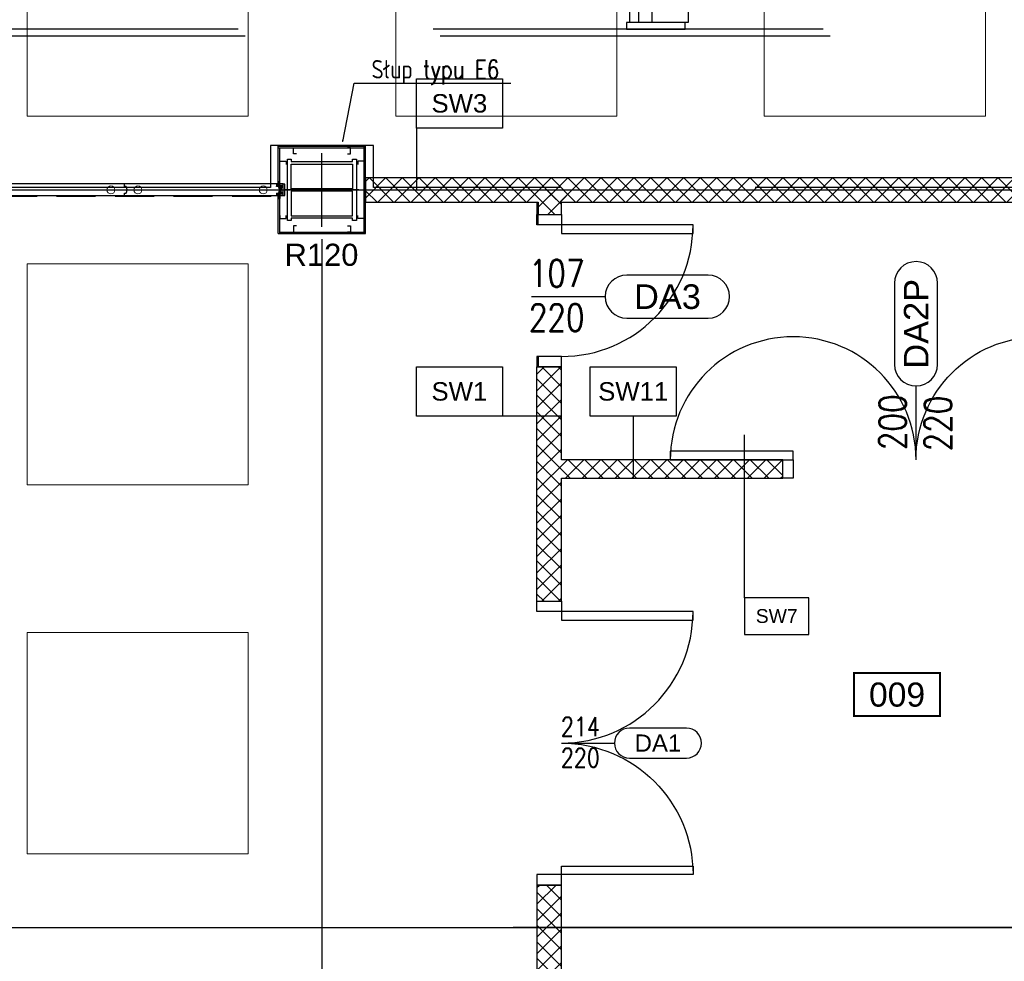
# Model space of a CAD drawing. Header units: centimetres. Extents: x -228435 to 111511, y -89367 to 428125.
# Tile 135 of 219: x -1000 to 7014, y 10725 to 18385. Entities that reach past the tile are written whole.
import ezdxf
from ezdxf.enums import TextEntityAlignment as Align

# ---------------------------------------------------------------- set-up
doc = ezdxf.new("R2010")
doc.units = ezdxf.units.CM
doc.header["$LTSCALE"] = 50
for name, pattern in [('0_II 10 sal$0$HIDDEN', [9.525, 6.35, -3.175]), ('DASHDOT', [25.4, 12.7, -6.35, 0, -6.35]), ('DASHDOT2', [12.7, 6.35, -3.175, 0, -3.175]), ('DIN_STRICHPUNKT', [10.7, 5, -2.5, 0.7, -2.5]), ('HIDDENX2', [19.05, 12.7, -6.35])]:
    doc.linetypes.add(name, pattern=pattern)
doc.layers.get('0').update_dxf_attribs({"color": 8})
for name, color, linetype in [('0_II 10 sal$0$ARCH_SIEDZENIA', 8, 'Continuous'), ('0_II 10 sal$0$ARCH_WYPOSAŻENIE_INNE', 8, 'Continuous'), ('0_II 10 sal$0$ARCH_ŚCIANY_PRZESUWNE', 8, 'Continuous'), ('ACHSEN', 8, 'DIN_STRICHPUNKT'), ('ARCH_GK', 8, 'Continuous'), ('ARCH_INFO_AREA_ETYKIETY_200', 8, 'Continuous'), ('ARCH_INFO_ETYK_DRZWI', 8, 'Continuous'), ('ARCH_INFO_ODPORNOŚĆ OGNIOWA', 8, 'Continuous'), ('ARCH_INFO_OPISY', 8, 'Continuous'), ('ARCH_INFO_OPISY_PRZEGRODY', 8, 'Continuous'), ('ARCH_INFO_OSIE_IST', 8, 'DASHDOT2'), ('ARCH_SZYNY', 8, 'Continuous'), ('ARCH_ŚLUSARKA_DRZWI', 8, 'Continuous'), ('HUFCOR', 8, 'Continuous'), ('Kondygnacja +0$0$ARCH_GK', 8, 'Continuous'), ('Kondygnacja +0$0$ARCH_INFO_ETYK_DRZWI', 8, 'Continuous'), ('Kondygnacja +0$0$ARCH_INFO_ODPORNOŚĆ OGNIOWA', 8, 'Continuous'), ('Kondygnacja +0$0$ARCH_INFO_OPISY_PRZEGRODY', 8, 'Continuous'), ('Kondygnacja +0$0$ARCH_PROFILE', 8, 'Continuous'), ('Kondygnacja +0$0$ARCH_STAL_IST', 8, 'Continuous'), ('Kondygnacja +0$0$ARCH_ŚCIANY_PRZESUWNE', 8, 'Continuous'), ('Kondygnacja +0$0$ARCH_ŚLUSARKA_DRZWI', 8, 'Continuous'), ('KÖRPERKANTE', 8, 'Continuous'), ('Osie rzutów$0$ARCH_INFO_OSIE_OPISY_IST', 8, 'Continuous'), ('PANELE', 8, 'Continuous'), ('tabela', 8, 'Continuous'), ('VOLL', 8, 'Continuous')]:
    doc.layers.add(name, color=color, linetype=linetype)
doc.layers.add('ARCH_SUFITY_PODWIESZANE', color=8, linetype='HIDDENX2', lineweight=9)
doc.layers.add('Wymiary', color=8, linetype='Continuous', lineweight=15)
doc.layers.get('HUFCOR').off()
doc.styles.add('Arial', font='ARIAL.TTF')
doc.styles.add('Kondygnacja +0$0$Arial', font='ARIAL.TTF')
doc.styles.add('Kondygnacja +0$0$Romans', font='Romans.shx', dxfattribs={"width": 0.7})
doc.styles.add('Romans', font='Romans.shx')
doc.styles.add('ROMANS-50-CM', font='romans.shx', dxfattribs={"width": 0.8, "height": 10})
doc.linetypes.add('SZYNA_LINE', pattern='A,12.7,-7.75,["SZYNA",Standard,S=2.54,R=0,X=-5.95,Y=-1.27],-7.75', length=28.2)
doc.dimstyles.new('ISO-25', dxfattribs={"dimtxt": 2.5, "dimasz": 2.5, "dimexe": 1.25, "dimexo": 0.625, "dimtad": 1, "dimtxsty": 'Standard', "dimcen": 2.5, "dimadec": 0, "dimazin": 0, "dimtfac": 1, "dimtmove": 0, "dimatfit": 3, "dimfxl": 0, "dimarcsym": 0})
pattern_1 = [(45, (-121140, -45000), (-67.35192, 67.35192), []), (135, (-121140, -45000), (-67.35192, -67.35192), [])]

# ---------------------------------------------------------------- blocks, each defined once
blk = doc.blocks.new('SU Lampy kwadratowe +0')
at = {"layer": 'ARCH_SUFITY_PODWIESZANE', "ltscale": 2.5}
for points in [[(12020, 6440), (12200, 6440), (12200, 6260), (12020, 6260)], [(12320, 6440), (12500, 6440), (12500, 6260), (12320, 6260)], [(12620, 6440), (12800, 6440), (12800, 6260), (12620, 6260)], [(12020, 6140), (12200, 6140), (12200, 5960), (12020, 5960)], [(12020, 5840), (12200, 5840), (12200, 5660), (12020, 5660)]]:
    blk.add_lwpolyline(points, close=True, dxfattribs=at)
blk = doc.blocks.new('T-drzwi_prawe-200')
at = {"layer": 'ARCH_INFO_ETYK_DRZWI'}
blk.add_line((0, 0), (60, 0), dxfattribs=at)
blk.add_lwpolyline([(143.7, 17.5), (77.5, 17.5, 1), (77.5, -17.5), (143.7, -17.5, 1)], format="xyb", close=True, dxfattribs=at)
at = {"layer": 'ARCH_INFO_ETYK_DRZWI', "color": 1, "style": 'Arial'}
blk.add_attdef('ADS_DRZWI:ODPORNOŚĆ_OGNIOWA', text='', height=20, rotation=90, dxfattribs=at).set_placement((-25.5, 0.1), align=Align.BOTTOM_CENTER)
at = {"layer": 'ARCH_INFO_ETYK_DRZWI', "style": 'Romans', "width": 0.8}
for tag, p in [('ADS_DRZWI:SZEROKOŚĆ', (20.5, 8)), ('ADS_DRZWI:WYSOKOŚĆ', (20.5, -28))]:
    blk.add_attdef(tag, text='', height=22, dxfattribs=at).set_placement(p, align=Align.CENTER)
at = {"layer": 'ARCH_INFO_ETYK_DRZWI', "style": 'Arial'}
blk.add_attdef('ADS_DRZWI:SYMBOL', text='', height=20, dxfattribs=at).set_placement((110.7, 0), align=Align.MIDDLE)
blk = doc.blocks.new('Kondygnacja +0$0$T-drzwi_góra-200')
at = {"layer": 'Kondygnacja +0$0$ARCH_INFO_ETYK_DRZWI'}
blk.add_line((0, 0), (0, 60), dxfattribs=at)
blk.add_lwpolyline([(-17.5, 143.68), (-17.5, 77.5, 1), (17.5, 77.5), (17.5, 143.68, 1)], format="xyb", close=True, dxfattribs=at)
at = {"layer": 'Kondygnacja +0$0$ARCH_INFO_ETYK_DRZWI', "style": 'Kondygnacja +0$0$Arial'}
blk.add_attdef('ADS_DRZWI:SYMBOL', text='', height=20, rotation=90, dxfattribs=at).set_placement((0, 110.59), align=Align.MIDDLE)
at = {"layer": 'Kondygnacja +0$0$ARCH_INFO_ETYK_DRZWI', "style": 'Kondygnacja +0$0$Romans', "width": 0.8}
for tag, p in [('ADS_DRZWI:SZEROKOŚĆ', (-8, 30.49)), ('ADS_DRZWI:WYSOKOŚĆ', (29, 29.47))]:
    blk.add_attdef(tag, text='', height=22, rotation=90, dxfattribs=at).set_placement(p, align=Align.CENTER)
at = {"layer": 'Kondygnacja +0$0$ARCH_INFO_ETYK_DRZWI', "color": 1, "style": 'Kondygnacja +0$0$Arial'}
blk.add_attdef('ADS_DRZWI:ODPORNOŚĆ_OGNIOWA', text='', height=22, dxfattribs=at).set_placement((-0.12, -45.76), align=Align.BOTTOM_CENTER)
blk = doc.blocks.new('Kondygnacja +0$0$T-drzwi_prawe-200')
at = {"layer": 'Kondygnacja +0$0$ARCH_INFO_ETYK_DRZWI'}
blk.add_line((0, 0), (60, 0), dxfattribs=at)
blk.add_lwpolyline([(143.68, 17.5), (77.5, 17.5, 1), (77.5, -17.5), (143.68, -17.5, 1)], format="xyb", close=True, dxfattribs=at)
at = {"layer": 'Kondygnacja +0$0$ARCH_INFO_ETYK_DRZWI', "color": 1, "style": 'Kondygnacja +0$0$Arial'}
blk.add_attdef('ADS_DRZWI:ODPORNOŚĆ_OGNIOWA', text='', height=20, rotation=90, dxfattribs=at).set_placement((-25.52, 0.12), align=Align.BOTTOM_CENTER)
at = {"layer": 'Kondygnacja +0$0$ARCH_INFO_ETYK_DRZWI', "style": 'Kondygnacja +0$0$Romans', "width": 0.8}
for tag, p in [('ADS_DRZWI:SZEROKOŚĆ', (20.49, 8)), ('ADS_DRZWI:WYSOKOŚĆ', (20.49, -28))]:
    blk.add_attdef(tag, text='', height=22, dxfattribs=at).set_placement(p, align=Align.CENTER)
at = {"layer": 'Kondygnacja +0$0$ARCH_INFO_ETYK_DRZWI', "style": 'Kondygnacja +0$0$Arial'}
blk.add_attdef('ADS_DRZWI:SYMBOL', text='', height=20, dxfattribs=at).set_placement((110.69, 0), align=Align.MIDDLE)
blk = doc.blocks.new('A$C50B549AF')
at = {"layer": 'ARCH_SZYNY', "linetype": 'SZYNA_LINE', "ltscale": 2.5}
blk.add_line((4846.99, 1200.4, 630), (5983.49, 1200.4, 630), dxfattribs=at)
blk = doc.blocks.new('*U520')
at = {"layer": 'PANELE'}
for points in [[(0, 0), (0, -21), (-14, -21)], [(0, 0), (1240, 0)], [(1240, 0), (1240, -21), (1226, -21)], [(-14, -76), (0, -76), (0, -97)], [(1226, -76), (1240, -76), (1240, -97)], [(0, -97), (1240, -97)]]:
    blk.add_lwpolyline(points, dxfattribs=at)
for centre in [(23.5, -48.5), (1263.5, -48.5)]:
    blk.add_arc(centre, 46.5, 143.75628, 216.24372, dxfattribs=at)
at = {"layer": 'Wymiary'}
for centre in [(110, -48.5), (1130, -48.5)]:
    blk.add_circle(centre, 32, dxfattribs=at)
blk = doc.blocks.new('etykieta_numer')
at = {"color": 0, "linetype": 'ByBlock', "const_width": 2.44}
blk.add_lwpolyline([(-50, -50), (-50, 0), (50, 0), (50, -50)], close=True, dxfattribs=at)
at = {"color": 0, "linetype": 'ByBlock', "style": 'Arial'}
blk.add_attdef('AECAREA:NUMBER', text='', height=28, dxfattribs=at).set_placement((0, -25), align=Align.MIDDLE)
blk = doc.blocks.new('0_II 10 sal$0$Miejsce_siedzące_2d')
at = {"color": 0, "linetype": 'ByBlock', "lineweight": -2}
for p, q in [((-26.42, 27.08), (26.42, 27.08)), ((-26.42, 12.55), (26.42, 12.55))]:
    blk.add_line(p, q, dxfattribs=at)
for points in [[(-26.42, 62.74), (-26.42, 0), (-33.02, 0), (-33.02, 62.74), (-26.42, 62.74), (-26.42, 66.04), (26.42, 66.04), (26.42, 62.74), (26.42, 0), (33.02, 0), (33.02, 62.74), (26.42, 62.74)], [(26.42, 3.3), (-26.42, 3.3)]]:
    blk.add_lwpolyline(points, dxfattribs=at)
blk = doc.blocks.new('VERT-NEU')
at = {"layer": 'KÖRPERKANTE'}
for p, q in [((-24.5, 48.4), (-36.3, 48.4)), ((-36.3, 48.4), (-36.3, 46.1)), ((-33.5, 46.1), (-36.3, 46.1)), ((-36.3, 31), (-33.5, 31)), ((-36.3, 28.6), (-36.3, 31)), ((-20.8, 28.6), (-36.3, 28.6)), ((-33.5, 31), (-33.5, 46.1)), ((-30.3, 46), (-30.3, 33)), ((-24.5, 46), (-30.3, 46)), ((-30.3, 33), (-6.4, 33)), ((-23.3, 47.2), (-23.3, 47.2)), ((-13.1, 20.8), (-20.8, 28.6)), ((-14.2, 25.2), (-11.4, 22.4)), ((-8.6, 28.6), (-12.8, 28.6)), ((-11.4, 20.8), (-11.5, 20.8)), ((-8.1, 19.5), (-8.1, 28.1)), ((0, 25.5), (-6.4, 33)), ((-6.1, 19.5), (-6.1, 25.8)), ((-5.3, 26.1), (-3.2, 24)), ((-3.2, 24), (-3.2, 0)), ((-3.2, -24), (-3.2, 0)), ((7, 25.5), (0, 25.5)), ((0, 23.2), (0, 0)), ((0, 23.2), (5.5, 23.2)), ((0, -23.2), (0, 0)), ((5.5, 20.9), (5.5, 23.2)), ((7.8, 20.9), (5.5, 20.9)), ((7.8, 24.8), (7.8, 20.9)), ((-20.8, -28.6), (-36.3, -28.6)), ((-36.3, -28.6), (-36.3, -31)), ((-36.3, -31), (-33.5, -31)), ((-36.3, -46.1), (-36.3, -48.4)), ((-33.5, -46.1), (-36.3, -46.1)), ((-24.5, -48.4), (-36.3, -48.4)), ((-33.5, -31), (-33.5, -46.1)), ((-30.3, -33), (-6.4, -33)), ((-30.3, -46), (-30.3, -33)), ((-24.5, -46), (-30.3, -46)), ((-23.3, -47.2), (-23.3, -47.2)), ((-13.1, -20.8), (-20.8, -28.6)), ((-14.2, -25.2), (-11.4, -22.4)), ((-8.6, -28.6), (-12.8, -28.6)), ((-8.1, -19.5), (-8.1, -28.1)), ((-6.4, -33), (0, -25.5)), ((-6.1, -19.5), (-6.1, -25.8)), ((-5.3, -26.1), (-3.2, -24)), ((0, -23.2), (5.5, -23.2)), ((7, -25.5), (0, -25.5)), ((7.8, -20.9), (5.5, -20.9)), ((5.5, -20.9), (5.5, -23.2)), ((7.8, -24.8), (7.8, -20.9))]:
    blk.add_line(p, q, dxfattribs=at)
at = {"layer": 'KÖRPERKANTE', "linetype": 'ByBlock'}
for p, q in [((2, -23.2), (3.1, -23.2)), ((2, -25.5), (3.1, -25.5))]:
    blk.add_line(p, q, dxfattribs=at)
at = {"layer": 'KÖRPERKANTE'}
for centre, radius, start, end in [((-24.5, 47.2), 1.2, 360, 90), ((-24.5, 47.2), 1.2, 270, 360), ((-12.8, 26.6), 2, 90, 225), ((-12.3, 21.6), 1.12, 225, 315), ((-12.2, 21.6), 1.12, 315, 45), ((-8.6, 28.1), 0.5, 360, 90), ((-7.1, 19.5), 1, 180, 360), ((-5.6, 25.8), 0.5, 45, 180), ((7, 24.8), 0.762, 0, 90), ((-24.5, -47.2), 1.2, 0, 90), ((-24.5, -47.2), 1.2, 270, 0), ((-12.8, -26.6), 2, 135, 270), ((-12.3, -21.6), 1.12, 45, 135), ((-12.2, -21.6), 1.12, 315, 45), ((-8.6, -28.1), 0.5, 270, 0), ((-7.1, -19.5), 1, 0, 180), ((-5.6, -25.8), 0.5, 180, 315), ((7, -24.8), 0.762, 270, 0)]:
    blk.add_arc(centre, radius, start, end, dxfattribs=at)
blk = doc.blocks.new('hufcor detal 1')
at = {"layer": 'VOLL'}
h = blk.add_hatch(color=256, dxfattribs=at)
h.paths.add_polyline_path([(-5.8, -6.1), (-5.8, -3.2, 0.427595), (-6.4, -2.6, 0.427595), (-7, -3.2), (-7, -6.4), (-5.5, -10.4, -0.519458), (-5.6, -10.6), (-6.5, -10.6, 0.414214), (-7, -11.1), (-7, -16.5), (-5.9, -16.5), (-5.9, -11.5), (-4.7, -11.5), (-4.7, -12.6), (-4.1, -12.6), (-4.1, -10.9)])
h.paths.add_polyline_path([(-5.9, -16.5), (-7, -16.5), (-7, -21.9, 0.414214), (-6.5, -22.4), (-5.6, -22.4, -0.519458), (-5.5, -22.6), (-7, -26.6), (-7, -29.8, 0.427595), (-6.4, -30.4, 0.427595), (-5.8, -29.8), (-5.8, -26.9), (-4.1, -22.1), (-4.1, -20.4), (-4.7, -20.4), (-4.7, -21.5), (-5.9, -21.5)])
at = {"layer": 'ACHSEN', "ltscale": 5}
blk.add_line((261.6, -16.5), (-60.4, -16.5), dxfattribs=at)
at = {"layer": 'ARCH_GK', "linetype": 'Continuous', "lineweight": -3}
blk.add_line((0, 0), (-6.2, 0), dxfattribs=at)
for points in [[(-10, 0), (0, 0)], [(-6.2, 17.9), (-3.7, 17.9), (-3.3, 19.6), (-3.1, 17.9)], [(-6.2, 0), (-6.2, 17.9)], [(0, 17.9), (-2.5, 17.9), (-2.8, 16.1), (-3.1, 17.9)], [(0, 0), (0, 17.9)], [(-6.2, -33), (-6.2, -50.9)], [(0, -33), (0, -50.9)], [(-6.2, -50.9), (-3.7, -50.9), (-3.3, -52.6), (-3.1, -50.9)], [(0, -50.9), (-2.5, -50.9), (-2.8, -49.1), (-3.1, -50.9)]]:
    blk.add_lwpolyline(points, dxfattribs=at)
at = {"layer": 'KÖRPERKANTE'}
for p, q in [((-7, -3.2), (-7, -6.4)), ((-5.5, -10.4), (-7, -6.4)), ((-7, -11.1), (-7, -21.9)), ((-7, -26.6), (-5.5, -22.6)), ((-7, -29.8), (-7, -26.6)), ((-6.5, -10.6), (-5.6, -10.6)), ((-6.5, -22.4), (-5.6, -22.4)), ((-6.4, -2.6), (-6.4, -2.6)), ((-6.4, -30.4), (-6.4, -30.4)), ((-5.9, -11.5), (-5.9, -21.5)), ((-4.7, -11.5), (-5.9, -11.5)), ((-5.9, -21.5), (-4.7, -21.5)), ((-5.8, -3.2), (-5.8, -6.1)), ((-5.8, -6.1), (-4.1, -10.9)), ((-4.1, -22.1), (-5.8, -26.9)), ((-5.8, -29.8), (-5.8, -26.9)), ((-4.7, -12.6), (-4.7, -11.5)), ((-4.1, -12.6), (-4.7, -12.6)), ((-4.1, -20.4), (-4.7, -20.4)), ((-4.7, -21.5), (-4.7, -20.4)), ((-4.1, -12.6), (-4.1, -10.9)), ((-4.1, -22.1), (-4.1, -20.4))]:
    blk.add_line(p, q, dxfattribs=at)
for centre, radius, start, end in [((-6.4, -3.2), 0.55, 90, 180), ((-6.5, -11.1), 0.55, 90, 180), ((-6.5, -21.9), 0.55, 180, 270), ((-6.4, -29.8), 0.55, 180, 270), ((-6.4, -3.2), 0.55, 0, 90), ((-6.4, -29.8), 0.55, 270, 0), ((-5.6, -10.5), 0.1, 270, 19.8), ((-5.6, -22.5), 0.1, 340.2, 90)]:
    blk.add_arc(centre, radius, start, end, dxfattribs=at)
at = {"layer": 'VOLL'}
for p, q in [((3.9, 6.5), (3.9, 0.5)), ((3.9, -39.5), (3.9, -33.5))]:
    blk.add_line(p, q, dxfattribs=at)
at = {"layer": 'VOLL', "xscale": -0.5, "yscale": 0.5000000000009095, "zscale": 0.5000000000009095}
blk.add_blockref('VERT-NEU', (-11.2, -16.5), dxfattribs=at)
blk = doc.blocks.new('Osie rzutów')
at = {"layer": 'ARCH_INFO_OSIE_IST', "ltscale": 10}
for p, q in [((12260, 12510), (12260, 4623.26)), ((12260, 6170), (12260, 6230)), ((4436.04, 6200), (15156.54, 6200)), ((12290, 6200), (12230, 6200)), ((4436.04, 5600), (15156.54, 5600)), ((15156.54, 5600), (12415.5, 5600))]:
    blk.add_line(p, q, dxfattribs=at)

msp = doc.modelspace()

# ---------------------------------------------------------------- hatches: boundary and pattern name
at = {"layer": 'ARCH_GK', "linetype": 'Continuous', "lineweight": -3}
h = msp.add_hatch(dxfattribs=at)
h.set_pattern_fill('ANSI37', color=256, scale=30, style=0)
h.set_pattern_definition(pattern_1)
h.paths.add_polyline_path([(1815, 17100), (1815, 16900), (3210, 16900), (3210, 16800), (3410, 16800), (3410, 16900), (10985, 16900), (10985, 17482.5), (10785, 17482.5), (10785, 17100)])
h.paths.add_polyline_path([(10785, 19015), (10785, 18632.5), (10985, 18632.5), (10985, 19215), (10785, 19215), (10385, 19215), (10385, 19015)])
h = msp.add_hatch(dxfattribs=at)
h.set_pattern_fill('ANSI37', color=256, scale=30, style=0)
h.set_pattern_definition(pattern_1)
h.paths.add_polyline_path([(3410, 15560), (3210, 15560), (3210, 13655), (3410, 13655), (3410, 14655), (5210, 14655), (5210, 14805), (3410, 14805)])
h.paths.add_polyline_path([(3410, 11345), (3210, 11345), (3210, 9385), (2525, 9385), (2525, 9185), (3210, 9185), (3210, 5355), (3210, 5000), (3410, 5000)])
h = msp.add_hatch(dxfattribs=at)
h.set_pattern_fill('ANSI37', color=256, scale=30, angle=-360, style=0)
h.set_pattern_definition([(45, (-121140, -45000), (-67.35192, 67.35192), []), (135, (-121140, -45000), (-67.35192, -67.35192), [])])
h.paths.add_polyline_path([(-21000, 9385), (-21000, 9125), (-22040.00002, 9125), (-22040.00002, 8935), (-20810, 8935), (-20810, 9195), (-17520, 9195), (-17520, 8785), (-21885, 8785), (-21885, 5255), (-17520, 5255), (-17520, 5000), (-17370, 5000), (-17370, 5255), (-15970, 5255), (-13320, 5255), (-13320, 5000), (-13120, 5000), (-13120, 5255), (-7465, 5255), (-7465, 5000), (-7265, 5000), (-7265, 5255), (-3215, 5255), (-3215, 5000), (-3065, 5000), (-3065, 5255), (3210, 5255), (3210, 5000), (3410, 5000), (3410, 11345), (3210, 11345), (3210, 9385), (2525, 9385), (2525, 9185), (3210, 9185), (3210, 5355), (1375, 5355), (1375, 9185), (1375, 9385), (1225, 9385), (-8228.75, 9385), (-8228.75, 9045), (-8228.75, 8945), (-7465, 8945), (-7465, 7327), (-7265, 7327), (-7265, 8945), (-3215, 8945), (-3215, 7305), (-3065, 7305), (-3065, 7850), (-3065, 8945), (1225, 8945), (1225, 5355), (-3065, 5355), (-3065, 6075), (-3215, 6075), (-3215, 5355), (-7265, 5355), (-7265, 5825), (-7465, 5825), (-7465, 5355), (-10192.5, 5355), (-10192.5, 8945), (-9428.75, 8945), (-9428.75, 9045), (-9428.75, 9385), (-11156.25, 9385), (-11156.25, 9045), (-11156.25, 8945), (-10392.5, 8945), (-10392.5, 5355), (-13120, 5355), (-13120, 5825), (-13320, 5825), (-13320, 5355), (-16070, 5355), (-17370, 5355), (-17370, 6075), (-17520, 6075), (-17520, 5355), (-21810, 5355), (-21810, 8685), (-17520, 8685), (-17520, 7305), (-17370, 7305), (-17370, 8945), (-13320, 8945), (-13320, 7327), (-13120, 7327), (-13120, 8945), (-12356.25, 8945), (-12356.25, 9045), (-12356.25, 9385)])
h.paths.add_polyline_path([(-13320, 9195), (-13320, 9045), (-17370, 9045), (-17370, 9195)], flags=16)
h.paths.add_polyline_path([(-13120, 9195), (-12431.25, 9195), (-12431.25, 9045), (-13120, 9045)], flags=16)
h.paths.add_polyline_path([(-11081.25, 9195), (-10392.5, 9195), (-10392.5, 9045), (-11081.25, 9045)], flags=16)
h.paths.add_polyline_path([(-10192.5, 9195), (-9503.75, 9195), (-9503.75, 9045), (-10192.5, 9045)], flags=16)
h.paths.add_polyline_path([(-8153.75, 9195), (-7465, 9195), (-7465, 9045), (-8153.75, 9045)], flags=16)
h.paths.add_polyline_path([(-7265, 9195), (-3215, 9195), (-3215, 9045), (-7265, 9045)], flags=16)
h.paths.add_polyline_path([(-3065, 9195), (1225, 9195), (1225, 9045), (-3065, 9045)], flags=16)
at = {"layer": 'Kondygnacja +0$0$ARCH_GK', "linetype": 'Continuous', "lineweight": -3}
h = msp.add_hatch(dxfattribs=at)
h.set_pattern_fill('ANSI37', color=256, scale=30, angle=-360, style=0)
h.set_pattern_definition([(45, (-121140, -45000), (-67.35192, 67.35192), []), (135, (-121140, -45000), (-67.35192, -67.35192), [])])
h.paths.add_polyline_path([(1815, 17100), (1815, 16900), (3220, 16900), (3315, 16950.83333), (3315, 17100)], flags=0)
h.paths.add_polyline_path([(3315, 17100), (3315, 16950.83333), (3410, 16900), (10985, 16900), (10785, 17100)], flags=0)
h = msp.add_hatch(dxfattribs=at)
h.set_pattern_fill('ANSI37', color=256, scale=30, angle=-360, style=0)
h.set_pattern_definition([(45, (-121140, -45000), (-67.35192, 67.35192), []), (135, (-121140, -45000), (-67.35192, -67.35192), [])])
h.paths.add_polyline_path([(3410, 14805), (3359.16667, 14730), (3410, 14655), (5210, 14655), (5210, 14805)], flags=0)
h.paths.add_polyline_path([(7380, 14805), (7380, 14655), (7830, 14655), (7830, 14805)], flags=0)

# ---------------------------------------------------------------- linework, layer by layer
at = {"layer": '0_II 10 sal$0$ARCH_WYPOSAŻENIE_INNE', "linetype": '0_II 10 sal$0$HIDDEN', "ltscale": 10, "elevation": 630}
for points in [[(8160, 28920), (8160, 17020), (1880, 17020), (1880, 17360), (1040, 17360), (1040, 17020), (-10490, 17020), (-10490, 28920), (1040, 28920), (1040, 28580), (1880, 28580), (1880, 28920)], [(-9347.5, 27715), (5597.51294, 27715), (5597.51294, 18250), (-9347.5, 18250)], [(-9290, 27657.5), (5540.01294, 27657.5), (5540.01294, 18307.5), (-9290, 18307.5)]]:
    msp.add_lwpolyline(points, close=True, dxfattribs=at)
at = {"layer": '0_II 10 sal$0$ARCH_ŚCIANY_PRZESUWNE', "linetype": '0_II 10 sal$0$HIDDEN', "lineweight": -3}
for p, q in [((1145, 17050, 630), (-10225, 17050, 630)), ((1145, 16950, 630), (1145, 17050, 630)), ((-10225, 16950, 630), (1145, 16950, 630))]:
    msp.add_line(p, q, dxfattribs=at)
at = {"layer": 'ARCH_GK', "linetype": 'Continuous', "lineweight": -3}
for p, q in [((1815, 17100, 630), (10785, 17100, 630)), ((1815, 17100, 630), (1815, 16900, 630)), ((1815, 16900, 630), (3210, 16900, 630)), ((3210, 16900, 630), (3210, 16800, 630)), ((3410, 16900, 630), (10985, 16900, 630)), ((3410, 16800, 630), (3410, 16900, 630)), ((3210, 16800, 630), (3410, 16800, 630)), ((3410, 15560, 630), (3210, 15560, 630)), ((3210, 13655, 630), (3210, 15560, 630)), ((3410, 14805, 630), (3410, 15560, 630)), ((5210, 14805, 630), (3410, 14805, 630)), ((5210, 14655, 630), (5210, 14805, 630)), ((3410, 14655, 630), (5210, 14655, 630)), ((3410, 13655, 630), (3410, 14655, 630)), ((3210, 13655, 630), (3410, 13655, 630)), ((3410, 11345, 630), (3210, 11345, 630)), ((3210, 11345, 630), (3210, 9385, 630)), ((3410, 5000, 630), (3410, 11345, 630))]:
    msp.add_line(p, q, dxfattribs=at)
at = {"layer": 'ARCH_INFO_OPISY_PRZEGRODY', "elevation": 630}
msp.add_lwpolyline([(4898.62971, 13682.88698), (4898.62971, 15006.91651)], dxfattribs=at)
msp.add_lwpolyline([(4898.62971, 13382.88698), (5423.62971, 13382.88698), (5423.62971, 13682.88698), (4898.62971, 13682.88698), (4898.62971, 13382.88698)], close=True, dxfattribs=at)
at = {"layer": 'ARCH_ŚLUSARKA_DRZWI', "linetype": 'Continuous', "lineweight": -3, "elevation": 630}
for points in [[(3210, 16715), (3210, 16800), (3410, 16800), (3410, 16715)], [(3410, 16715), (3410, 16645), (4480, 16645), (4480, 16715)], [(3210, 15645), (3210, 15560), (3410, 15560), (3410, 15645)], [(5295, 14805), (5295, 14875), (4295, 14875), (4295, 14805)], [(5295, 14655), (5210, 14655), (5210, 14805), (5295, 14805)], [(3210, 13570), (3210, 13655), (3410, 13655), (3410, 13570)], [(3410, 13570), (3410, 13500), (4480, 13500), (4480, 13570)], [(3410, 11430), (3410, 11500), (4480, 11500), (4480, 11430)], [(3210, 11430), (3210, 11345), (3410, 11345), (3410, 11430)]]:
    msp.add_lwpolyline(points, close=True, dxfattribs=at)
at = {"layer": 'ARCH_ŚLUSARKA_DRZWI', "linetype": 'Continuous', "lineweight": -3}
for centre, radius, start, end in [((3410, 16715, 630), 1070, 270, 0), ((5295, 14805, 630), 1000, 0, 180), ((3410, 13570, 630), 1070, 270, 0)]:
    msp.add_arc(centre, radius, start, end, dxfattribs=at)
at = {"layer": 'ARCH_ŚLUSARKA_DRZWI', "linetype": 'Continuous', "lineweight": -3, "extrusion": (0, 0, -1)}
for centre, radius, start in [((-7295, 14805, -630), 1000, 0), ((-3410, 11430, -630), 1070, 90)]:
    msp.add_arc(centre, radius, start, 180, dxfattribs=at)
at = {"layer": 'Kondygnacja +0$0$ARCH_GK', "linetype": 'Continuous', "lineweight": -3}
for p, q in [((1815, 17100, 630), (10785, 17100, 630)), ((1815, 17100, 630), (1815, 16900, 630)), ((1815, 16900, 630), (3220, 16900, 630)), ((3220, 16900, 630), (3220, 16800, 630)), ((3410, 16900, 630), (10985, 16900, 630)), ((3410, 16800, 630), (3410, 16900, 630)), ((3220, 16800, 630), (3410, 16800, 630)), ((3410, 15560, 630), (3220, 15560, 630)), ((3410, 14805, 630), (3410, 15560, 630)), ((5210, 14805, 630), (3410, 14805, 630)), ((5210, 14655, 630), (5210, 14805, 630)), ((3410, 14655, 630), (5210, 14655, 630))]:
    msp.add_line(p, q, dxfattribs=at)
at = {"layer": 'Kondygnacja +0$0$ARCH_GK', "elevation": 630}
for points in [[(1105, 17050), (1105, 17355)], [(1105, 17355), (1815, 17355)], [(1105, 17342.5), (1802.5, 17342.5)], [(1117.5, 17050), (1117.5, 17342.5)], [(1802.5, 16657.5), (1802.5, 17355)], [(1815, 16645), (1815, 17355)], [(1105, 16645), (1105, 16950)], [(1117.5, 16645), (1117.5, 16950)], [(1105, 16645), (1815, 16645)], [(1117.5, 16657.5), (1815, 16657.5)]]:
    msp.add_lwpolyline(points, dxfattribs=at)
at = {"layer": 'Kondygnacja +0$0$ARCH_INFO_OPISY_PRZEGRODY', "elevation": 630}
for points in [[(2928.64389, 17503.06047), (2228.64389, 17503.06047), (2228.64389, 17903.06047), (2928.64389, 17903.06047), (2928.64389, 17503.06047)], [(2928.64389, 15160), (2228.64389, 15160), (2228.64389, 15560), (2928.64389, 15560), (2928.64389, 15160)], [(4343.58655, 15160), (3643.58655, 15160), (3643.58655, 15560), (4343.58655, 15560), (4343.58655, 15160)]]:
    msp.add_lwpolyline(points, close=True, dxfattribs=at)
for points in [[(2228.64389, 17503.06047), (2228.64389, 16998.06047)], [(3410, 15160), (2928.64389, 15160)], [(3993.58655, 15160), (3993.58655, 14655)]]:
    msp.add_lwpolyline(points, dxfattribs=at)
at = {"layer": 'Kondygnacja +0$0$ARCH_PROFILE', "elevation": 630}
for points in [[(1252.5, 17292.5), (1227.5, 17292.5), (1227.5, 17342.5), (1252.5, 17342.5)], [(1667.5, 17292.5), (1692.5, 17292.5), (1692.5, 17342.5), (1667.5, 17342.5)], [(1117.5, 17207.5), (1117.5, 17232.5), (1167.5, 17232.5), (1167.5, 17207.5)], [(1802.5, 17207.5), (1802.5, 17232.5), (1752.5, 17232.5), (1752.5, 17207.5)], [(1117.5, 16792.5), (1117.5, 16767.5), (1167.5, 16767.5), (1167.5, 16792.5)], [(1802.5, 16792.5), (1802.5, 16767.5), (1752.5, 16767.5), (1752.5, 16792.5)], [(1252.5, 16707.5), (1227.5, 16707.5), (1227.5, 16657.5), (1252.5, 16657.5)], [(1667.5, 16707.5), (1692.5, 16707.5), (1692.5, 16657.5), (1667.5, 16657.5)]]:
    msp.add_lwpolyline(points, dxfattribs=at)
at = {"layer": 'Kondygnacja +0$0$ARCH_STAL_IST', "elevation": 630}
for points in [[(1180, 16750), (1180, 17250), (1210, 17250), (1210, 17230), (1710, 17230), (1710, 17250), (1740, 17250), (1740, 16750), (1710, 16750), (1710, 16770), (1210, 16770), (1210, 16750)], [(1710, 17010), (1210, 17010), (1210, 17210), (1710, 17210)], [(1210, 16790), (1710, 16790), (1710, 16990), (1210, 16990)]]:
    msp.add_lwpolyline(points, close=True, dxfattribs=at)
at = {"layer": 'Kondygnacja +0$0$ARCH_ŚCIANY_PRZESUWNE', "elevation": 630}
for points in [[(1105, 16954.5007), (1157.5, 16954.5007), (1157.5, 17045.4993), (1105, 17045.4993)], [(1105, 16967.0007), (1145, 16967.0007), (1145, 17032.9993), (1105, 17032.9993)]]:
    msp.add_lwpolyline(points, dxfattribs=at)
at = {"layer": 'Kondygnacja +0$0$ARCH_ŚLUSARKA_DRZWI', "linetype": 'Continuous', "lineweight": -3, "elevation": 630}
for points in [[(3220, 16715), (3220, 16800), (3410, 16800), (3410, 16715)], [(3410, 16715), (3410, 16645), (4480, 16645), (4480, 16715)], [(3220, 15645), (3220, 15560), (3410, 15560), (3410, 15645)], [(5295, 14805), (5295, 14875), (4295, 14875), (4295, 14805)], [(5295, 14655), (5210, 14655), (5210, 14805), (5295, 14805)]]:
    msp.add_lwpolyline(points, close=True, dxfattribs=at)
at = {"layer": 'Kondygnacja +0$0$ARCH_ŚLUSARKA_DRZWI', "linetype": 'Continuous', "lineweight": -3}
for centre, radius, start, end in [((3410, 16715, 630), 1070, 270, 0), ((5295, 14805, 630), 1000, 0, 180)]:
    msp.add_arc(centre, radius, start, end, dxfattribs=at)
at = {"layer": 'Kondygnacja +0$0$ARCH_ŚLUSARKA_DRZWI', "linetype": 'Continuous', "lineweight": -3, "extrusion": (0, 0, -1)}
msp.add_arc((-7295, 14805, -630), 1000, 0, 180, dxfattribs=at)

# ---------------------------------------------------------------- block references
at = {"linetype": 'Continuous', "lineweight": -3}
ref = msp.add_blockref('Kondygnacja +0$0$T-drzwi_góra-200', (6295, 14805, 630), dxfattribs=dict(at, xscale=10, yscale=10, zscale=10))
ref.add_attrib('ADS_DRZWI:SYMBOL', 'DA2P', dxfattribs={"layer": 'Kondygnacja +0$0$ARCH_INFO_ETYK_DRZWI', "height": 200, "rotation": 90, "style": 'Kondygnacja +0$0$Arial'}).set_placement((6295, 15910.88413, 630), align=Align.MIDDLE)
ref.add_attrib('ADS_DRZWI:SZEROKOŚĆ', '200', dxfattribs={"layer": 'Kondygnacja +0$0$ARCH_INFO_ETYK_DRZWI', "height": 220, "rotation": 90, "style": 'Kondygnacja +0$0$Romans', "width": 0.8}).set_placement((6215, 15109.94541, 630), align=Align.CENTER)
ref.add_attrib('ADS_DRZWI:WYSOKOŚĆ', '220', dxfattribs={"layer": 'Kondygnacja +0$0$ARCH_INFO_ETYK_DRZWI', "height": 220, "rotation": 90, "style": 'Kondygnacja +0$0$Romans', "width": 0.8}).set_placement((6585, 15099.67589, 630), align=Align.CENTER)
at = {"layer": '0_II 10 sal$0$ARCH_SIEDZENIA', "linetype": 'Continuous', "lineweight": -3, "xscale": 8.328285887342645, "yscale": 7.571168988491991, "zscale": 10, "rotation": 270}
msp.add_blockref('0_II 10 sal$0$Miejsce_siedzące_2d', (3940.01294, 18582.5, 630), dxfattribs=at)
at = {"layer": 'ARCH_INFO_AREA_ETYKIETY_200', "linetype": 'Continuous', "lineweight": -3, "xscale": 7, "yscale": 7, "zscale": 10}
msp.add_blockref('etykieta_numer', (6140.81479, 13069.59, 630), dxfattribs=at).add_auto_attribs({'AECAREA:NUMBER': '009'})
at = {"layer": 'ARCH_INFO_ETYK_DRZWI', "linetype": 'Continuous', "lineweight": -3}
ref = msp.add_blockref('T-drzwi_prawe-200', (3420, 12500, 630), dxfattribs=dict(at, xscale=7, yscale=7, zscale=7))
ref.add_attrib('ADS_DRZWI:SZEROKOŚĆ', '214', dxfattribs={"height": 154, "style": 'Romans', "width": 0.8}).set_placement((3563.46179, 12556, 630), align=Align.CENTER)
ref.add_attrib('ADS_DRZWI:SYMBOL', 'DA1', dxfattribs={"height": 140, "style": 'Arial'}).set_placement((4194.81269, 12500, 630), align=Align.MIDDLE)
ref.add_attrib('ADS_DRZWI:WYSOKOŚĆ', '220', dxfattribs={"height": 154, "style": 'Romans', "width": 0.8}).set_placement((3563.46179, 12304, 630), align=Align.CENTER)
at = {"layer": 'ARCH_SUFITY_PODWIESZANE', "ltscale": 2.5, "xscale": 10, "yscale": 10, "zscale": 10}
msp.add_blockref('SU Lampy kwadratowe +0', (-121140, -45000, -5670), dxfattribs=at)
at = {"layer": 'HUFCOR', "xscale": 10, "yscale": 10, "zscale": 10}
msp.add_blockref('A$C50B549AF', (-58654.9183, 4996.03602, -5670), dxfattribs=at)
at = {"layer": 'Kondygnacja +0$0$ARCH_INFO_ETYK_DRZWI', "linetype": 'Continuous', "lineweight": -3}
ref = msp.add_blockref('Kondygnacja +0$0$T-drzwi_prawe-200', (3165.38502, 16131.88374, 630), dxfattribs=dict(at, xscale=10, yscale=10, zscale=10))
ref.add_attrib('ADS_DRZWI:SZEROKOŚĆ', '107', dxfattribs={"height": 220, "style": 'Kondygnacja +0$0$Romans', "width": 0.8}).set_placement((3370.33043, 16211.88374, 630), align=Align.CENTER)
ref.add_attrib('ADS_DRZWI:SYMBOL', 'DA3', dxfattribs={"height": 200, "style": 'Kondygnacja +0$0$Arial'}).set_placement((4272.26029, 16131.88374, 630), align=Align.MIDDLE)
ref.add_attrib('ADS_DRZWI:WYSOKOŚĆ', '220', dxfattribs={"height": 220, "style": 'Kondygnacja +0$0$Romans', "width": 0.8}).set_placement((3370.33043, 15851.88374, 630), align=Align.CENTER)
ref = msp.add_blockref('Kondygnacja +0$0$T-drzwi_góra-200', (6295, 14805, 630), dxfattribs=dict(at, xscale=10, yscale=10, zscale=10))
ref.add_attrib('ADS_DRZWI:SYMBOL', 'DA2P', dxfattribs={"height": 200, "rotation": 90, "style": 'Kondygnacja +0$0$Arial'}).set_placement((6295, 15910.88413, 630), align=Align.MIDDLE)
ref.add_attrib('ADS_DRZWI:SZEROKOŚĆ', '200', dxfattribs={"height": 220, "rotation": 90, "style": 'Kondygnacja +0$0$Romans', "width": 0.8}).set_placement((6215, 15109.94541, 630), align=Align.CENTER)
ref.add_attrib('ADS_DRZWI:WYSOKOŚĆ', '220', dxfattribs={"height": 220, "rotation": 90, "style": 'Kondygnacja +0$0$Romans', "width": 0.8}).set_placement((6585, 15099.67589, 630), align=Align.CENTER)
at = {"layer": 'Osie rzutów$0$ARCH_INFO_OSIE_OPISY_IST', "xscale": 10, "yscale": 10, "zscale": 10}
msp.add_blockref('Osie rzutów', (-121140, -45000, 630), dxfattribs=at)
at = {"layer": 'PANELE', "rotation": 180}
for p in [(-147.68263, 16951.5, 6930), (1092.04363, 16951.48706, 630)]:
    msp.add_blockref('*U520', p, dxfattribs=at)
at = {"layer": 'tabela', "linetype": 'DASHDOT', "xscale": 2, "yscale": 2.000000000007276, "zscale": 2, "rotation": 180}
msp.add_blockref('hufcor detal 1', (1105.1, 16967.0007, 630), dxfattribs=at)

# ---------------------------------------------------------------- texts
at = {"layer": 'ARCH_INFO_ODPORNOŚĆ OGNIOWA', "insert": (1456.33825, 16620.9618, 630), "char_height": 180, "width": 3036.6124481, "attachment_point": 5, "style": 'Arial'}
msp.add_mtext('\\PR120', dxfattribs=at)
at = {"layer": 'ARCH_INFO_OPISY', "insert": (1863.59382, 18056.33995, 630), "char_height": 150, "width": 6265.3267976, "attachment_point": 1, "style": 'ROMANS-50-CM'}
msp.add_mtext('Słup typu E6', dxfattribs=at)
at = {"layer": 'ARCH_INFO_OPISY_PRZEGRODY', "insert": (5161.12971, 13532.88698, 630), "char_height": 112.5, "width": 525, "attachment_point": 5, "style": 'Arial'}
msp.add_mtext('SW7', dxfattribs=at)
at = {"layer": 'Kondygnacja +0$0$ARCH_INFO_ODPORNOŚĆ OGNIOWA', "insert": (1456.33825, 16620.9618, 630), "char_height": 180, "width": 3036.6124481, "attachment_point": 5, "style": 'Kondygnacja +0$0$Arial'}
msp.add_mtext('\\PR120', dxfattribs=at)
at = {"layer": 'Kondygnacja +0$0$ARCH_INFO_OPISY_PRZEGRODY', "char_height": 150, "width": 700, "attachment_point": 5, "style": 'Kondygnacja +0$0$Arial'}
for s, insert in [('SW3', (2578.64389, 17703.06047, 630)), ('SW1', (2578.64389, 15360, 630)), ('SW11', (3993.58655, 15360, 630))]:
    msp.add_mtext(s, dxfattribs=dict(at, insert=insert))

# ---------------------------------------------------------------- leaders
at = {"layer": 'ARCH_INFO_OPISY'}
msp.add_leader([(1628.93238, 17394.7235, 630), (1723.01473, 17868.87282, 630), (2998.26854, 17868.87282, 630)], dimstyle='ISO-25', override={"dimscale": 5, "dimasz": 2, "dimtad": 0, "dimldrblk": 'Dot'}, dxfattribs=at)

doc.saveas('drawing.dxf')
